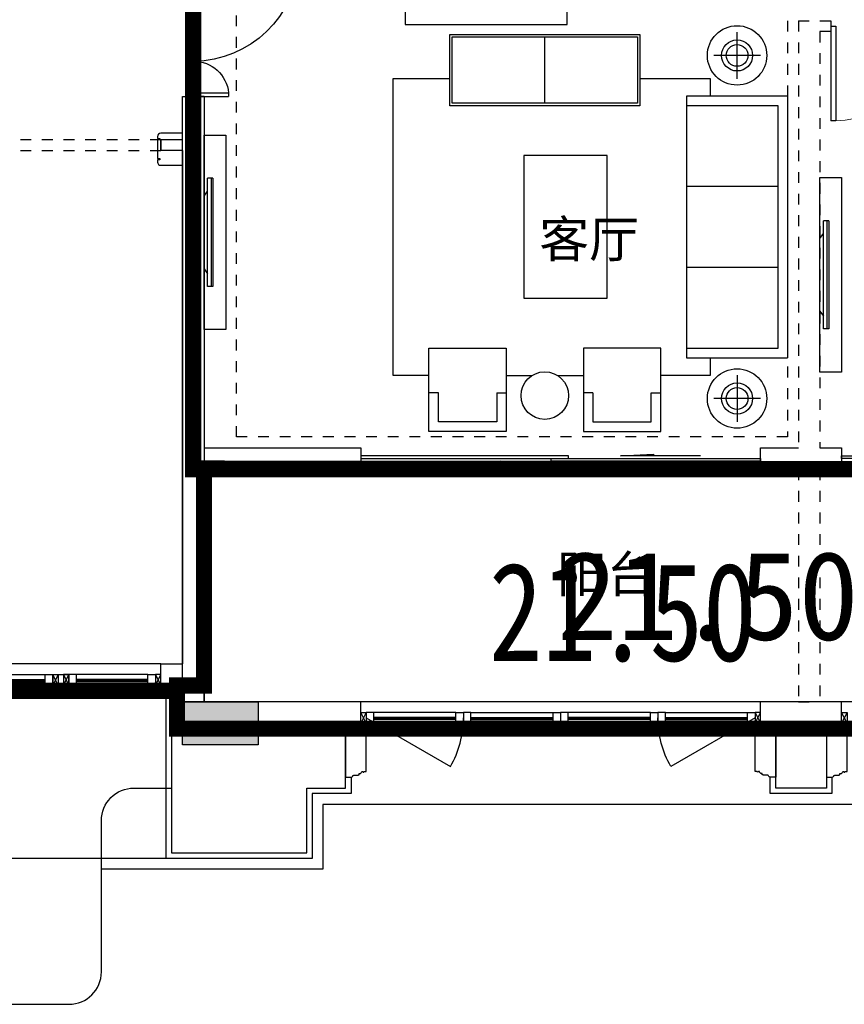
# Model space of a CAD drawing. Header units: millimetres. Extents: x 296296 to 297283, y 219875 to 220035.
# Tile 32 of 256: x 296599 to 296607, y 220005 to 220014. Entities that reach past the tile are written whole.
import ezdxf

# ---------------------------------------------------------------- set-up
doc = ezdxf.new("R2010")
doc.units = ezdxf.units.MM
for name, pattern in [('-DASH', [0.35, 0.25, -0.1]), ('185洋房-东边套-1F南入（报建版）-旧规$0$DASH', [0.35, 0.25, -0.1]), ('185洋房-东边套-1F南入（报建版）-旧规$0$洋房户型$0$_DASH', [0.6000000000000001, 0.4, -0.2]), ('DASH', [0.35, 0.25, -0.1]), ('洋房核心筒（1F南入）$0$洋房核心筒（1F南入）$0$DASH', [0.35, 0.25, -0.1])]:
    doc.linetypes.add(name, pattern=pattern)
doc.layers.add('$面积结果', color=7, linetype='Continuous')
doc.layers.add('面积-住宅半面积', color=1, linetype='Continuous')
for name, color, linetype, lineweight in [('面积-基底-基底-1', 11, 'Continuous', 0), ('面积-计容-住宅-0.5', 1, 'Continuous', 0), ('面积-计容-住宅-1', 1, 'Continuous', 0)]:
    doc.layers.add(name, color=color, linetype=linetype, lineweight=lineweight)
doc.styles.add('dw', font='simhei.ttf')
doc.styles.get("Standard").update_dxf_attribs({"font": 'arial.ttf'})

# ---------------------------------------------------------------- blocks, each defined once
blk = doc.blocks.new('洋房核心筒（1F南入）$0$seyesryhertyheryetrye')
at = {"color": 253}
blk.add_lwpolyline([(22072.70269624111, 23949.57976469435), (22022.70269624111, 23949.57976469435), (22022.70269624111, 23849.57976469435), (22072.70269624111, 23849.57976469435)], close=True, dxfattribs=at)
for points in [[(22022.70269624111, 23849.57976469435), (22072.70269634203, 23949.57976449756)], [(22022.70269634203, 23949.57976449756), (22072.70269732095, 23849.57976468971)]]:
    blk.add_lwpolyline(points, dxfattribs=at)
blk = doc.blocks.new('*U952')
at = {"color": 253}
for points in [[(7870.00000050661, 814.9999839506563), (7870.00000050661, 899.9999839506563), (7800.00000050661, 899.9999839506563), (7800.00000050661, 819.9999839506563), (7805.00000050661, 819.9999839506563), (7805.00000050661, 799.9999839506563), (7840.00000050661, 799.9999839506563), (7840.00000050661, 809.9999839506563), (7850.00000050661, 809.9999839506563), (7850.00000050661, 799.9999839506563), (7860.00000050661, 799.9999839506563)], [(8730.00000050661, 814.9999839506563), (8730.00000050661, 899.9999839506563), (8800.00000050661, 899.9999839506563), (8800.00000050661, 819.9999839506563), (8795.00000050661, 819.9999839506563), (8795.00000050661, 799.9999839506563), (8760.00000050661, 799.9999839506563), (8760.00000050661, 809.9999839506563), (8750.00000050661, 809.9999839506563), (8750.00000050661, 799.9999839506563), (8740.00000050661, 799.9999839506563)]]:
    blk.add_lwpolyline(points, close=True, dxfattribs=at)
for points in [[(7870.00000050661, 899.9999839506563), (8730.00000050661, 899.9999839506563)], [(7870.00000050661, 854.9999839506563), (8730.00000050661, 854.9999839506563)], [(7870.00000050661, 844.9999839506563), (8730.00000050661, 844.9999839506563)], [(7870.00000050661, 834.9999839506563), (8730.00000050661, 834.9999839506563)], [(7860.00000050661, 799.9999839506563), (8740.00000050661, 799.9999839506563)], [(7870.00000050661, 814.9999839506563), (8730.00000050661, 814.9999839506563)]]:
    blk.add_lwpolyline(points, dxfattribs=at)
blk = doc.blocks.new('*U953')
at = {"color": 253}
for points in [[(8070.00000050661, 814.9999839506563), (8070.00000050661, 899.9999839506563), (8000.00000050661, 899.9999839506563), (8000.00000050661, 819.9999839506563), (8005.00000050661, 819.9999839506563), (8005.00000050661, 799.9999839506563), (8040.00000050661, 799.9999839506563), (8040.00000050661, 809.9999839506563), (8050.00000050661, 809.9999839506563), (8050.00000050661, 799.9999839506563), (8060.00000050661, 799.9999839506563)], [(8730.00000050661, 814.9999839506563), (8730.00000050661, 899.9999839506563), (8800.00000050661, 899.9999839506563), (8800.00000050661, 819.9999839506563), (8795.00000050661, 819.9999839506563), (8795.00000050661, 799.9999839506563), (8760.00000050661, 799.9999839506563), (8760.00000050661, 809.9999839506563), (8750.00000050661, 809.9999839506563), (8750.00000050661, 799.9999839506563), (8740.00000050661, 799.9999839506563)]]:
    blk.add_lwpolyline(points, close=True, dxfattribs=at)
for points in [[(8070.00000050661, 899.9999839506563), (8730.00000050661, 899.9999839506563)], [(8070.00000050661, 854.9999839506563), (8730.00000050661, 854.9999839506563)], [(8070.00000050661, 844.9999839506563), (8730.00000050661, 844.9999839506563)], [(8070.00000050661, 834.9999839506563), (8730.00000050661, 834.9999839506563)], [(8060.00000050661, 799.9999839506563), (8740.00000050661, 799.9999839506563)], [(8070.00000050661, 814.9999839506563), (8730.00000050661, 814.9999839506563)]]:
    blk.add_lwpolyline(points, dxfattribs=at)
blk = doc.blocks.new('洋房核心筒（1F南入）')
at = {"color": 253}
for p, q in [((12900.00001105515, 5699.998582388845), (12700.00001105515, 5699.998582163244)), ((12700.00001105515, 5699.998582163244), (12700.00001150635, 5300.000023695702)), ((12900.00001150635, 5300.000023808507), (12900.00001105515, 5699.998582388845)), ((12700.00001150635, 5300.000023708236), (12700.00001656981, 250.0000238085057)), ((13100.00350964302, 5300.000023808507), (12900.00001150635, 5300.000023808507)), ((13100.00350964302, 5200.000023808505), (13100.00350964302, 5300.000023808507)), ((12900.00001160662, 5200.000023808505), (13100.00350964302, 5200.000023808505)), ((12900.00001160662, 5200.000023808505), (12900.00001636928, 450.0000238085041)), ((13100.00001646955, 450.0000238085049), (12900.00001636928, 450.0000238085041)), ((13100.00001646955, 250.0000238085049), (13100.00001646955, 450.0000238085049)), ((13100.00001646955, 250.0000238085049), (12700.00001656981, 250.0000238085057))]:
    blk.add_line(p, q, dxfattribs=at)
at = {"color": 253, "linetype": 'DASH'}
for p, q in [((12700.00001090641, 5699.998582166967), (12900.00001090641, 5699.998582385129)), ((13100.00350964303, 5300.000023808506), (13100.00350964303, 5200.000023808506))]:
    blk.add_line(p, q, dxfattribs=at)
at = {"color": 253, "linetype": '洋房核心筒（1F南入）$0$洋房核心筒（1F南入）$0$DASH'}
for p, q in [((14600.00350964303, 5300.000023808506, 800), (13100.00350964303, 5300.000023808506, 800)), ((14600.00350964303, 5200.000023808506, 800), (13100.00350964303, 5200.000023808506, 800))]:
    blk.add_line(p, q, dxfattribs=at)
at = {"color": 253}
blk.add_lwpolyline([(12900.00034153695, 5360.000023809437), (13100.007035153, 5360.000023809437, -0.4142135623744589), (13130.007035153, 5330.000023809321), (13130.007035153, 5310.000023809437), (13110.007035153, 5310.000023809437), (13110.007035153, 5297.500023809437), (13130.007035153, 5297.500023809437), (13130.00703515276, 5125.066018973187), (13110.007035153, 5125.066018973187), (13110.007035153, 5112.566018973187), (13130.007035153, 5112.566018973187), (13130.007035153, 5092.56601897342, -0.4142135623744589), (13100.007035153, 5062.566018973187), (12900.00034187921, 5062.566018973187)], format="xyb", dxfattribs=at)
for points in [[(13099.99998365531, 450.0000259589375), (19099.99998359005, 450.0000261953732)], [(12999.99998393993, 250.0000241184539), (12999.99998393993, 175.0000241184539), (13174.99998533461, 175.0000241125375), (13174.99998533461, 250.0000241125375)], [(14124.99998460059, 250.0000217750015), (14124.99998460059, 175.0000217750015), (13924.99998460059, 175.0000217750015), (13924.99998460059, 250.0000217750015)]]:
    blk.add_lwpolyline(points, dxfattribs=at)
for points in [[(13949.99998460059, 250.0000217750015), (14099.99998460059, 250.0000217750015), (14099.99998460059, 350.0000217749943), (13949.99998460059, 350.0000217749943)], [(13149.99998533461, 220.0000241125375), (13149.99998533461, 250.0000241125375), (12999.99998533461, 250.0000241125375), (12999.99998533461, 220.0000241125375), (13019.99998533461, 220.0000241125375), (13019.99998533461, 200.0000241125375), (13129.99998533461, 200.0000241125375), (13129.99998533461, 220.0000241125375)], [(13949.99998460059, 220.0000217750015), (13949.99998460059, 250.0000217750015), (14099.99998460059, 250.0000217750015), (14099.99998460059, 220.0000217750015), (14079.99998460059, 220.0000217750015), (14079.99998460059, 200.0000217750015), (13969.99998460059, 200.0000217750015), (13969.99998460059, 220.0000217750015)]]:
    blk.add_lwpolyline(points, close=True, dxfattribs=at)
at = {"color": 253, "xscale": -1}
for name, p in [('洋房核心筒（1F南入）$0$seyesryhertyheryetrye', (35172.70267988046, -23599.57973854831)), ('洋房核心筒（1F南入）$0$seyesryhertyheryetrye', (36022.70268078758, -23599.57974291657)), ('*U952', (22899.99998414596, -549.9999601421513))]:
    blk.add_blockref(name, p, dxfattribs=at)
at = {"color": 253}
for name, p in [('*U953', (5149.999985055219, -549.9999601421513)), ('洋房核心筒（1F南入）$0$seyesryhertyheryetrye', (-7972.702711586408, -23599.57974291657))]:
    blk.add_blockref(name, p, dxfattribs=at)
blk = doc.blocks.new('qAEWTW4ygrewyhreyteutu')
blk.add_hatch(color=253).paths.add_polyline_path([(1002174.854280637, 179658.4373898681), (1002174.854280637, 179258.4373898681), (1001474.854280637, 179258.4373898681), (1001474.854280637, 179658.4373898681)], flags=0)
at = {"color": 253}
blk.add_lwpolyline([(1002174.854280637, 179658.4373898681), (1002174.854280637, 179258.4373898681), (1001474.854280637, 179258.4373898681), (1001474.854280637, 179658.4373898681), (1002174.854280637, 179658.4373898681)], close=True, dxfattribs=at)
blk = doc.blocks.new('dzuerujfysiktuykluyikyuj')
h = blk.add_hatch()
h.set_pattern_fill('钢筋混凝土', color=253, scale=100)
h.set_pattern_definition([(45, (0, 0), (-176.7766952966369, 176.7766952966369), []), (49.99999999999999, (0, 0), (717.2601826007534, -62.75213498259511), [75, -825]), (355, (0, 0), (-138.751333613, 752.1921337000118), [60, -660]), (100.4514, (59.77168, -5.22934), (578.5093817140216, 689.4395420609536), [63.74019000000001, -701.142112]), (46.1842, (0, 200), (1067.241048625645, -165.5190143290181), [112.5, -1237.5]), (96.63560000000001, (88.936745, 186.206693), (934.6627055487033, 974.1178709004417), [95.610288, -1051.713]), (351.1842, (0, 200), (934.6619451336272, 974.1186009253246), [90, -990]), (21, (100, 150), (596.9070521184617, -402.6188906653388), [75, -825]), (326.0000000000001, (100, 150), (243.3153319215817, 725.150045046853), [60, -660]), (71.4514, (149.742233, 116.448394), (840.22262858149, 322.5304967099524), [63.74019000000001, -701.142112]), (37.5, (0, 0), (12.15985531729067, 332.8938538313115), [0, -652, 0, -670, 0, -662.5]), (7.5, (0, 0), (263.0695374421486, 394.4117118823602), [0, -382, 0, -637, 0, -252.5]), (327.5, (-223, 0), (533.822436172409, -22.55487173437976), [0, -250, 0, -780, 0, -1035]), (317.5, (-323, 0), (583.1861693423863, 100.1049823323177), [0, -325, 0, -518, 0, -735])])
h.paths.add_polyline_path([(1106524.855050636, 389058.4375254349), (1106524.855050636, 387258.4383304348), (1106274.855050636, 387258.4383304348), (1106274.855050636, 389058.4375254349)])
h.paths.add_polyline_path([(1120674.855737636, 389058.4375254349), (1120674.855737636, 387258.4383304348), (1120424.855737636, 387258.4383304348), (1120424.855737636, 389058.4375254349)])
h.paths.add_polyline_path([(1088474.855283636, 389058.4375174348), (1088474.855283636, 387258.4379224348), (1088224.855283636, 387258.4379224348), (1088224.855283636, 389058.4375174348)])
h.paths.add_polyline_path([(1138724.855508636, 389058.4375174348), (1138724.855508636, 387258.4379224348), (1138474.855508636, 387258.4379224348), (1138474.855508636, 389058.4375174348)])
h.paths.add_polyline_path([(1113574.855393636, 387858.4379224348), (1113574.855393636, 384858.4379264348), (1113374.855393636, 384858.4379264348), (1113374.855393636, 387858.4379224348)])
h.paths.add_polyline_path([(1143674.855401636, 392958.4366934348), (1143674.855401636, 391158.4366784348), (1143474.855401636, 391158.4366784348), (1143474.855401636, 392758.4366784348), (1143174.855279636, 392758.4366784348), (1143174.855279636, 392958.4366784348)])
h.paths.add_polyline_path([(1083474.855390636, 392758.4366784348), (1083474.855390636, 391158.4366784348), (1083274.855390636, 391158.4366784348), (1083274.855268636, 392958.4366784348), (1083774.855512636, 392958.4366784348), (1083774.855512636, 392758.4366784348)])
h.paths.add_polyline_path([(1127074.851178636, 392758.4366784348), (1127074.851178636, 391258.4018274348), (1126874.851178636, 391258.4018274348), (1126874.851178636, 392958.4366784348), (1127424.851178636, 392958.4366784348), (1127424.851178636, 392758.4366784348)])
h.paths.add_polyline_path([(1100074.859612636, 392958.4366784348), (1100074.859612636, 391258.4018274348), (1099874.859612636, 391258.4018274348), (1099874.859612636, 392758.4366784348), (1099524.859612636, 392758.4366784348), (1099524.859612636, 392958.4366784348)])
h.paths.add_polyline_path([(1132274.860070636, 392958.4366784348), (1132274.860070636, 391258.4018234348), (1132074.860070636, 391258.4018234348), (1132074.860070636, 392758.4366784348), (1131724.860070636, 392758.4366784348), (1131724.860070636, 392958.4366784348)])
h.paths.add_polyline_path([(1094874.850720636, 392758.4366784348), (1094874.850720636, 391258.4018234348), (1094674.850720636, 391258.4018234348), (1094674.850720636, 392958.4366784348), (1095224.850720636, 392958.4366784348), (1095224.850720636, 392758.4366784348)])
h.paths.add_polyline_path([(1113974.855393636, 380258.4374914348), (1113974.855393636, 380058.4374914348), (1113374.855393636, 380058.4374914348), (1113374.855393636, 381858.4374914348), (1113574.855393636, 381858.4374914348), (1113574.855393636, 380258.4374914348)])
h.paths.add_polyline_path([(1145774.855622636, 392358.4375174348), (1145774.855622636, 390658.4375364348), (1145574.855622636, 390658.4375364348), (1145574.855622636, 392158.4375174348), (1145124.855508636, 392158.4375174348), (1145124.855508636, 392358.4375174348)])
h.paths.add_polyline_path([(1081374.855168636, 392158.4375174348), (1081374.855168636, 390658.4375364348), (1081174.855168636, 390658.4375364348), (1081174.855168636, 392358.4375174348), (1081824.855283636, 392358.4375174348), (1081824.855283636, 392158.4375174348)])
h.paths.add_polyline_path([(1141974.856023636, 380058.4374914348), (1141974.856061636, 379458.4376814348), (1141174.856053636, 379458.4376814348), (1141174.856053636, 379658.4376814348), (1141774.856023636, 379658.4376814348), (1141774.855985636, 380258.4374914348), (1142724.855996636, 380258.4374914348), (1142724.855996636, 380058.4374914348)])
h.paths.add_polyline_path([(1109774.855798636, 380058.4374914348), (1109774.855836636, 379458.4376814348), (1108974.855824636, 379458.4376814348), (1108974.855824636, 379658.4376814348), (1109574.855798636, 379658.4376814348), (1109574.855760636, 380258.4374914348), (1110524.855767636, 380258.4374914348), (1110524.855767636, 380058.4374914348)])
h.paths.add_polyline_path([(1117974.854962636, 379658.4376814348), (1117974.854962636, 379458.4376814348), (1117174.854955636, 379458.4376814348), (1117174.854993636, 380058.4374914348), (1116424.855020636, 380058.4374914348), (1116424.855020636, 380258.4374914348), (1117374.854993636, 380258.4374984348), (1117374.854993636, 379658.4376814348)])
h.paths.add_polyline_path([(1085774.854737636, 379658.4376814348), (1085774.854737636, 379458.4376814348), (1084974.854730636, 379458.4376814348), (1084974.854768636, 380058.4374914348), (1084224.854794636, 380058.4374914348), (1084224.854794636, 380258.4374914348), (1085174.854768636, 380258.4374984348), (1085174.854768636, 379658.4376814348)])
h.paths.add_polyline_path([(1115674.855737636, 392758.4366784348), (1115674.855737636, 391158.4366784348), (1115474.855737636, 391158.4366784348), (1115474.855737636, 392158.4375174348), (1115174.855508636, 392158.4375174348), (1115174.855508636, 392358.4375174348), (1115474.855737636, 392358.4375174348), (1115474.855737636, 392958.4366784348), (1115974.855737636, 392958.4366784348), (1115974.855737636, 392758.4366784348)])
h.paths.add_polyline_path([(1111474.855050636, 392158.4375174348), (1111474.855050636, 391158.4366784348), (1111274.855050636, 391158.4366784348), (1111274.855050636, 392758.4366784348), (1110974.855050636, 392758.4366784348), (1110974.855050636, 392958.4366784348), (1111474.855050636, 392958.4366784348), (1111474.855050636, 392358.4375174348), (1111774.855283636, 392358.4375174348), (1111774.855283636, 392158.4375174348)])
h.paths.add_polyline_path([(1130799.855088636, 387258.4359084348), (1130799.855088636, 386658.4375524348), (1128349.854672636, 386658.4375524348), (1128349.854672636, 387258.4359084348), (1128549.854672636, 387258.4359084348), (1128549.854672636, 386858.4375484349), (1130599.855088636, 386858.4375484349), (1130599.855088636, 387258.4359084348)])
h.paths.add_polyline_path([(1098599.856118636, 387258.4359084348), (1098599.856118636, 386658.4375524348), (1096149.855699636, 386658.4375524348), (1096149.855699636, 387258.4359084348), (1096349.855699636, 387258.4359084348), (1096349.855699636, 386858.4375484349), (1098399.856118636, 386858.4375484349), (1098399.856118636, 387258.4359084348)])
h.paths.add_polyline_path([(1128549.854672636, 389158.4374944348), (1128549.854672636, 388743.4380634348), (1128349.854672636, 388743.4380634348), (1128349.854672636, 389358.4374944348), (1130799.855088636, 389358.4374944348), (1130799.855088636, 388743.4388984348), (1130599.855088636, 388743.4388984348), (1130599.855088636, 389158.4374944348)])
h.paths.add_polyline_path([(1098599.856118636, 389358.4374944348), (1098599.856118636, 388743.4380634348), (1098399.856118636, 388743.4380634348), (1098399.856118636, 389158.4374944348), (1096349.855699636, 389158.4374944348), (1096349.855699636, 388743.4388984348), (1096149.855699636, 388743.4388984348), (1096149.855699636, 389358.4374944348)])
h.paths.add_polyline_path([(1125274.845567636, 392958.4366784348), (1125274.845567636, 390058.4369414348), (1125074.845567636, 390058.4369414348), (1125074.845567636, 392758.4366784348), (1124674.851266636, 392758.4366784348), (1124674.851266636, 392958.4366784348)])
h.paths.add_polyline_path([(1101874.865220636, 392758.4366784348), (1101874.865220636, 390058.4369414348), (1101674.865220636, 390058.4369414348), (1101674.865220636, 392958.4366784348), (1102274.859525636, 392958.4366784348), (1102274.859525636, 392758.4366784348)])
h.paths.add_polyline_path([(1093074.855187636, 392958.4366824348), (1093074.855187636, 390058.4475584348), (1092874.855187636, 390058.4475584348), (1092874.855187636, 392758.4366784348), (1092474.851987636, 392758.4366784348), (1092474.851987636, 392958.4366784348)])
h.paths.add_polyline_path([(1134074.855599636, 392758.4366784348), (1134074.855599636, 390058.4475584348), (1133874.855599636, 390058.4475584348), (1133874.855599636, 392958.4366824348), (1134474.858800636, 392958.4366784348), (1134474.858800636, 392758.4366784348)])
h.paths.add_polyline_path([(1145774.855622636, 383408.4375294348), (1145774.855622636, 380058.4374914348), (1145174.855622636, 380058.4374914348), (1145174.855622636, 380258.4374914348), (1145574.855622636, 380258.4374914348), (1145574.855622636, 383408.4375294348)])
h.paths.add_polyline_path([(1081774.855168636, 380258.4374914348), (1081774.855168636, 380058.4374914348), (1081174.855168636, 380058.4374914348), (1081174.855168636, 383408.4375294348), (1081374.855168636, 383408.4375294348), (1081374.855168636, 380258.4374914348)])
h.paths.add_polyline_path([(1100774.854737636, 386658.4375524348), (1100774.854737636, 388108.4374944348), (1100574.854737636, 388108.4374944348), (1100574.854737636, 386658.4375524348)])
h.paths.add_polyline_path([(1100774.854737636, 388708.4374944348), (1100774.854737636, 389358.4374944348), (1099874.859612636, 389358.4374944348), (1099874.859612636, 389158.4374944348), (1100574.854737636, 389158.4374944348), (1100574.854737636, 388708.4374944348)])
h.paths.add_polyline_path([(1126374.856053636, 386658.4375524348), (1126374.856053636, 388108.4374944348), (1126174.856053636, 388108.4374944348), (1126174.856053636, 386658.4375524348)])
h.paths.add_polyline_path([(1126374.856053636, 388708.4374916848), (1126374.856053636, 389158.4374944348), (1127074.851178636, 389158.4374944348), (1127074.851178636, 389358.4374944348), (1126174.856053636, 389358.4374944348), (1126174.856053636, 388708.4374941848)])
h.paths.add_polyline_path([(1094174.855283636, 389158.4374944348), (1094174.855283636, 386658.4375524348), (1093974.855283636, 386658.4375524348), (1093974.855283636, 389358.4374944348), (1094874.850720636, 389358.4374944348), (1094874.850720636, 389158.4374944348)])
h.paths.add_polyline_path([(1132974.855508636, 389358.4374944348), (1132974.855508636, 386658.4375524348), (1132774.855508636, 386658.4375524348), (1132774.855508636, 389158.4374944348), (1132074.860070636, 389158.4374944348), (1132074.860070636, 389358.4374944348)])
h.paths.add_polyline_path([(1088474.855283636, 392958.4366784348), (1088474.855283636, 392158.4366784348), (1088074.855283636, 392158.4366784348), (1088074.855283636, 392958.4366784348)])
h.paths.add_polyline_path([(1106674.855050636, 392958.4366784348), (1106674.855050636, 392158.4366784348), (1106274.855050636, 392158.4366784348), (1106274.855050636, 392958.4366784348)])
h.paths.add_polyline_path([(1094174.855283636, 379658.4371554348), (1094174.855283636, 379258.4371554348), (1093474.855283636, 379258.4371554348), (1093474.855283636, 379658.4371554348)])
h.paths.add_polyline_path([(1101274.854737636, 379658.4371554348), (1101274.854737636, 379258.4371554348), (1100574.854737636, 379258.4371554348), (1100574.854737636, 379658.4371554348)])
h.paths.add_polyline_path([(1126374.856053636, 379658.4371554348), (1126374.856053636, 379258.4371554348), (1125674.856053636, 379258.4371554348), (1125674.856053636, 379658.4371554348)])
h.paths.add_polyline_path([(1133474.855508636, 379658.4371554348), (1133474.855508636, 379258.4371554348), (1132774.855508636, 379258.4371554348), (1132774.855508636, 379658.4371554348)])
h.paths.add_polyline_path([(1138874.855508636, 392958.4366784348), (1138874.855508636, 392158.4366784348), (1138474.855508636, 392158.4366784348), (1138474.855508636, 392958.4366784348)])
h.paths.add_polyline_path([(1120674.855737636, 392958.4366784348), (1120674.855737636, 392158.4366784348), (1120274.855737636, 392158.4366784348), (1120274.855737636, 392958.4366784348)])
at = {"color": 253}
blk.add_lwpolyline([(1133474.855508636, 379658.4371554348), (1133474.855508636, 379258.4371554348), (1132774.855508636, 379258.4371554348), (1132774.855508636, 379658.4371554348), (1133474.855508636, 379658.4371554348)], close=True, dxfattribs=at)
blk = doc.blocks.new('eqrujhe5tjyrk6ryakyrkjyrautu')
at = {"color": 253}
blk.add_lwpolyline([(862235.4309549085, 428423.8166638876), (860735.4309549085, 428423.8166638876), (860735.4309549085, 427923.8166638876), (862235.4309549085, 427923.8166638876)], close=True, dxfattribs=at)
for s, p in [('客厅', (861977.4550121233, 425769)), ('阳台', (862141.9660694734, 422670))]:
    blk.add_text(s, height=337.5886524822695, dxfattribs=at).set_placement(p)
blk = doc.blocks.new('*U1019')
at = {"color": 253}
blk.add_lwpolyline([(0, 459.9999994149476), (0, -40), (50.00000000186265, -40), (50.00000000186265, -37), (57.00000000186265, -37), (57.00000000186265, -34.0000000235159), (60.00000000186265, -34.0000000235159, 0.4142135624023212), (67.00000000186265, -27.0000000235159), (67.00000000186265, -24.0000000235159), (74.00000000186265, -24.0000000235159), (74.00000000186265, -21.0000000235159), (115.0000009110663, -21.00000039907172), (115.0000008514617, -16.00000011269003), (125.000000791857, -15.99999999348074), (125.0000006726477, -6.000000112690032), (130.0000015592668, -6.000000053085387, 0.4039906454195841), (150.0000010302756, 14.99999982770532), (160.0000006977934, 14.99999974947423), (160.0000006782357, 12.49999989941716, 0.9999999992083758), (170.0000008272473, 12.49999985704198), (170.0000008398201, 14.99999980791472), (190.0000014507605, 14.99999980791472), (190.0000014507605, 459.9999994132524)], format="xyb", dxfattribs=at)
blk = doc.blocks.new('185洋房外包（1F南入）-东(报建版）$0$seyesryhertyheryetrye')
at = {"color": 253}
for points in [[(22022.70269624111, 23849.57976469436), (22072.70269624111, 23949.57979756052)], [(22022.70269624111, 23949.57979756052), (22072.70269732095, 23849.57976468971)]]:
    blk.add_lwpolyline(points, dxfattribs=at)
blk.add_lwpolyline([(22072.70269624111, 23949.57976469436), (22022.70269624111, 23949.57976469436), (22022.70269624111, 23849.57976469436), (22072.70269624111, 23849.57976469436)], close=True, dxfattribs=at)
blk = doc.blocks.new('*U1021')
at = {"color": 253}
for points in [[(7970.00000050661, 814.9999839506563), (7970.00000050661, 899.9999839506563), (7900.00000050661, 899.9999839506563), (7900.00000050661, 819.9999839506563), (7905.00000050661, 819.9999839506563), (7905.00000050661, 799.9999839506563), (7940.00000050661, 799.9999839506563), (7940.00000050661, 809.9999839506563), (7950.00000050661, 809.9999839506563), (7950.00000050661, 799.9999839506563), (7960.00000050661, 799.9999839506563)], [(8730.00000050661, 814.9999839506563), (8730.00000050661, 899.9999839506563), (8800.00000050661, 899.9999839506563), (8800.00000050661, 819.9999839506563), (8795.00000050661, 819.9999839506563), (8795.00000050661, 799.9999839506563), (8760.00000050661, 799.9999839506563), (8760.00000050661, 809.9999839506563), (8750.00000050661, 809.9999839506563), (8750.00000050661, 799.9999839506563), (8740.00000050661, 799.9999839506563)]]:
    blk.add_lwpolyline(points, close=True, dxfattribs=at)
for points in [[(7970.00000050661, 899.9999839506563), (8730.00000050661, 899.9999839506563)], [(7970.00000050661, 854.9999839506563), (8730.00000050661, 854.9999839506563)], [(7970.00000050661, 844.9999839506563), (8730.00000050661, 844.9999839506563)], [(7970.00000050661, 834.9999839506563), (8730.00000050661, 834.9999839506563)], [(7960.00000050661, 799.9999839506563), (8740.00000050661, 799.9999839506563)], [(7970.00000050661, 814.9999839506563), (8730.00000050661, 814.9999839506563)]]:
    blk.add_lwpolyline(points, dxfattribs=at)
blk = doc.blocks.new('185洋房外包（1F南入）-东(报建版）')
at = {"color": 253, "linetype": 'Continuous'}
for p, q in [((19299.99998380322, 250.0000238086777), (19299.99998380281, -99.99999977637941)), ((19499.99998380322, 250.0000238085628), (19299.99998380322, 250.0000238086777)), ((19499.99998380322, 250.0000238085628), (19499.99998380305, 100.0000002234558)), ((20950.00003343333, 100.0000002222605), (19499.99998380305, 100.0000002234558)), ((20950.00003343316, -99.9999997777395), (20950.00003343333, 100.0000002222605)), ((25400.00003343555, 100.0000002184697), (24650.00003343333, 100.0000002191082)), ((24650.00003343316, -99.99999978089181), (24650.00003343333, 100.0000002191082)), ((25400.00003343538, -99.99999978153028), (25400.00003343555, 100.0000002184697)), ((20950.00003343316, -99.9999997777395), (19299.99998380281, -99.99999977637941)), ((25400.00003343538, -99.99999978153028), (24650.00003343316, -99.99999978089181))]:
    blk.add_line(p, q, dxfattribs=at)
at = {"color": 253}
for points in [[(16099.99999951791, 13850.00000003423), (30575.00003198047, 13850.00000003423), (30575.00003198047, 13249.9999996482), (32750.00003343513, 13249.9999996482), (32750.00003343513, 11315.00000167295), (33050.00003343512, 11315.00000167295), (33050.00003343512, 3184.999998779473), (32750.00003343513, 3184.999998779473), (32750.00003343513, 50.00000080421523), (28875.00003343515, 50.00000080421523), (28875.00003343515, -849.9999991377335), (20600.0000348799, -849.9999995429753), (20600.0000348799, -1449.999999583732), (18550.00000160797, -1449.999999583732)], [(19199.99998210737, 250.0000238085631), (19200.00000160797, -1299.999996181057), (20450.00000160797, -1299.999996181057), (20450.00000160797, -699.9999961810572), (20810.00000160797, -699.9999961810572), (20809.99999871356, -99.9999963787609)], [(20860.00000016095, -599.9999959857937), (20860.00000016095, -749.9999959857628), (20500.00000160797, -749.9999959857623), (20500.00000160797, -1349.999996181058), (19150.00000160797, -1349.999996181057), (19150.00000160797, 175.0000241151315)], [(24650.00003343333, 100.0000002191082), (20950.00003343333, 100.0000002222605)], [(27300.00003343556, 100.0000002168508), (25400.00003343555, 100.0000002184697)], [(25259.99999871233, -99.99999638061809), (25259.99999871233, -699.999995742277), (24790.00000160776, -699.999995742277), (24790.00000160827, -99.99999637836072)], [(24600.0000001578, -199.999996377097), (21000.00000016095, -199.999996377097)], [(25310.00000016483, -599.9999959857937), (25310.00000016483, -749.9999959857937), (24740.00000015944, -749.9999959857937), (24740.00000015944, -599.9999959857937)], [(19150.00000160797, -1349.999996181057), (16100.00000016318, -1349.999996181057)]]:
    blk.add_lwpolyline(points, dxfattribs=at)
for points in [[(21000.00003259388, -50.00005294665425), (21779.42289599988, -500.0000529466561, 0.1316524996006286), (21900.00003259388, -50.00004582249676)], [(24600.00003427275, -50.00005294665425), (23820.57717086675, -500.0000529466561, -0.1316524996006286), (23700.00003427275, -50.00004582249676)], [(16100.00000016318, -2699.999996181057), (18250.00000160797, -2699.999996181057, 0.4142135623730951), (18550.00000160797, -2399.999996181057), (18550.00000160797, -999.9999961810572, -0.4142135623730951), (18850.00000160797, -699.9999961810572), (19199.99999405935, -699.9999961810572)]]:
    blk.add_lwpolyline(points, format="xyb", dxfattribs=at)
at = {"color": 253, "xscale": -1}
for name, p in [('185洋房外包（1F南入）-东(报建版）$0$seyesryhertyheryetrye', (43022.70272967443, -23949.57976447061)), ('*U1021', (29800.00003393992, -899.9999837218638)), ('*U1021', (31600.00003393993, -899.9999837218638)), ('185洋房外包（1F南入）-东(报建版）$0$seyesryhertyheryetrye', (47472.70272967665, -23949.5797644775)), ('*U1019', (24790.00000160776, -559.9999957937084))]:
    blk.add_blockref(name, p, dxfattribs=at)
at = {"color": 253}
for name, p in [('*U1021', (14000.00003292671, -899.9999837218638)), ('*U1021', (15800.00003292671, -899.9999837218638)), ('185洋房外包（1F南入）-东(报建版）$0$seyesryhertyheryetrye', (2577.297337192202, -23949.57976447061))]:
    blk.add_blockref(name, p, dxfattribs=at)
at = {"color": 253, "extrusion": (0, 0, -1), "xscale": -1, "zscale": -1}
for p in [(-20809.99999871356, -559.9999957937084), (-25259.99999871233, -559.9999957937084)]:
    blk.add_blockref('*U1019', p, dxfattribs=at)
blk = doc.blocks.new('*U1369')
at = {"color": 253}
for p, q in [((81.74266609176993, 1227.285564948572), (31.14089684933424, 1227.28556510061)), ((31.14089620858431, 1109.991018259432), (31.14089684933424, 1227.28556510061)), ((64.69396885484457, 1227.285564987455), (64.69396468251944, 227.2593740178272)), ((81.74266609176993, 1227.285564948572), (81.7426618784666, 227.2593739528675)), ((-3.98270785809e-05, 1063.073199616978), (31.14089619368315, 1109.991018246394)), ((31.14089324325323, 344.5539209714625), (31.14089620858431, 1109.991018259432)), ((-4.22820448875e-05, 391.4717398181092), (-3.98270785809e-05, 1063.073199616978)), ((-4.22820448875e-05, 391.4717398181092), (31.14089324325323, 344.5539209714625)), ((31.1408926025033, 227.259374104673), (31.1408932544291, 344.5539209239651)), ((81.7426618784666, 227.2593739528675), (31.1408926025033, 227.259374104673))]:
    blk.add_line(p, q, dxfattribs=at)
blk.add_lwpolyline([(199.9999588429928, -172.7275289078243), (-4.11570072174e-05, -172.7275289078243), (-4.0790066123e-05, 1627.272469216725), (199.9999588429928, 1627.272469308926)], close=True, dxfattribs=at)
blk = doc.blocks.new('185洋房-东边套-1F南入（报建版）-旧规$0$洋房户型$0$11Sofa_1_ICDA')
at = {"color": 253}
for p, q in [((-850, 1100), (-850, -1100)), ((0, 1100), (-850, 1100)), ((0, 1100), (0, -1100)), ((-80, 1020), (-850, 1020)), ((-80, -1020), (-80, 1020)), ((-80, 340), (-850, 340)), ((-80, -340), (-850, -340)), ((-850, -1020), (-80, -1020)), ((-850, -1100), (0, -1100))]:
    blk.add_line(p, q, dxfattribs=at)
blk = doc.blocks.new('185洋房-东边套-1F南入（报建版）-旧规$0$洋房户型$0$11Sofa_4_ICDA')
at = {"color": 253}
for p, q in [((80.00000000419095, 325.4545454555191), (4.1909516e-09, 325.4545454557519)), ((80.00000000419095, 325.4545454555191), (25.45454545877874, 325.4545454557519)), ((570.9090909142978, 325.4545454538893), (625.4545454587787, 325.4545454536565)), ((570.9090909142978, 325.4545454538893), (650.9090909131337, 325.4545454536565))]:
    blk.add_line(p, q, dxfattribs=at)
for points in [[(650.9090909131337, -2.3283064e-09), (650.9090909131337, 699.9999999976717), (9.0803951e-09, 699.9999999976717), (0, 0), (650.9090909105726, -2.3283064e-09), (650.9090909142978, 325.454545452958)], [(80.00000000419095, 325.4545454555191), (80.0000000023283, 79.99999999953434), (570.9090909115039, 79.99999999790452), (570.9090909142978, 325.4545454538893)], [(80.00000000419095, 325.4545454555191), (80.0000000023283, 79.99999999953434), (570.9090909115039, 79.99999999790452), (570.9090909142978, 325.4545454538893)]]:
    blk.add_lwpolyline(points, dxfattribs=at)
blk = doc.blocks.new('185洋房-东边套-1F南入（报建版）-旧规$0$洋房户型$0$11Sofa_5_ICDA')
at = {"color": 253}
for points in [[(0, 0), (1600, 0), (1600, -600), (0, -600)], [(20, -20), (1580, -20), (1580, -580), (20, -580)]]:
    blk.add_lwpolyline(points, close=True, dxfattribs=at)
blk.add_lwpolyline([(799.9975441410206, -580), (799.999915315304, -20)], dxfattribs=at)
blk = doc.blocks.new('*U1371')
at = {"color": 253}
for p, q in [((-425.0000000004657, 1246.488670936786), (-425.0000000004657, 1639.215943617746)), ((-228.6363636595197, 1442.852307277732), (-621.3636363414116, 1442.852307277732)), ((-2367.147781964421, -1248.922221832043), (-2148.676227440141, -1248.922221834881)), ((-1936.528427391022, -1248.922221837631), (-1718.056872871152, -1248.922221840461)), ((-425.0000000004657, -1246.488670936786), (-425.0000000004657, -1639.215943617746)), ((-228.6363636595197, -1442.852307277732), (-621.3636363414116, -1442.852307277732))]:
    blk.add_line(p, q, dxfattribs=at)
for points in [[(-3018.056872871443, -1248.922221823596), (-3318.056872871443, -1248.922221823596), (-3318.056872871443, 1248.922221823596), (-2842.602327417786, 1248.922221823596)], [(-1242.602327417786, 1248.922221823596), (-649.9999999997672, 1248.922221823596), (-649.9999999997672, 1100)], [(-650.0000000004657, -1100), (-650.0000000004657, -1248.922221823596), (-1067.14778196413, -1248.922221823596)]]:
    blk.add_lwpolyline(points, dxfattribs=at)
blk.add_lwpolyline([(-1519.014904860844, -600), (-1519.014904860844, 600), (-2219.014904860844, 600), (-2219.014904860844, -600)], close=True, dxfattribs=at)
for centre, radius in [((-425.0000000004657, 1442.852307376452), 250), ((-425.0000000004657, 1442.852307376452), 130.9090908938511), ((-425.0000000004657, 1442.852307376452), 91.63636362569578), ((-2042.602327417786, -1418.475540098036), 200), ((-425.0000000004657, -1442.852307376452), 250), ((-425.0000000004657, -1442.852307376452), 130.9090908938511), ((-425.0000000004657, -1442.852307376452), 91.63636362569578)]:
    blk.add_circle(centre, radius, dxfattribs=at)
for name, p in [('185洋房-东边套-1F南入（报建版）-旧规$0$洋房户型$0$11Sofa_5_ICDA', (-2842.602327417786, 1620)), ('185洋房-东边套-1F南入（报建版）-旧规$0$洋房户型$0$11Sofa_1_ICDA', (0, 0)), ('185洋房-东边套-1F南入（报建版）-旧规$0$洋房户型$0$11Sofa_4_ICDA', (-1718.056872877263, -1719.999999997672))]:
    blk.add_blockref(name, p, dxfattribs=at)
at = {"color": 253, "xscale": -1}
blk.add_blockref('185洋房-东边套-1F南入（报建版）-旧规$0$洋房户型$0$11Sofa_4_ICDA', (-2367.147781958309, -1719.999999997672), dxfattribs=at)
blk = doc.blocks.new('185洋房-东边套-1F南入（报建版）-旧规$0$洋房户型$0$$DORLIB2D$00000131')
at = {"color": 253, "lineweight": -2}
for p, q in [((0.1499999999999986, 0.125), (0.2319490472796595, 0.1972603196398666)), ((0.2319490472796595, 0.1972603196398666), (0.2319490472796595, 0.125)), ((-0.5000000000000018, 0.125), (-0.5000000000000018, 0)), ((0.0192439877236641, 0.125), (-0.5000000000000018, 0.125)), ((0.0192439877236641, 0), (0.0192439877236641, 0.125)), ((0.3499999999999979, 0.125), (0.1499999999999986, 0.125)), ((-0.5000000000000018, 0), (0.0192439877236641, 0)), ((-0.0239902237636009, 0), (0.4999999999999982, 0)), ((-0.0239902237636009, -0.125), (-0.0239902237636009, 0)), ((0.4999999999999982, 0), (0.4999999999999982, -0.125)), ((-0.3500000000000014, -0.125), (-0.1500000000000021, -0.125)), ((-0.2319490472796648, -0.1972603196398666), (-0.2319490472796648, -0.125)), ((-0.1500000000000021, -0.125), (-0.2319490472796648, -0.1972603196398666)), ((0.4999999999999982, -0.125), (-0.0239902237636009, -0.125))]:
    blk.add_line(p, q, dxfattribs=at)
blk = doc.blocks.new('185洋房-东边套-1F南入（报建版）-旧规$0$洋房户型$0$$DorLib2D$00000225')
at = {"color": 253}
for p, q in [((0.4750000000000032, -0.0014478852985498), (0.4750000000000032, 0.7521225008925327)), ((0.4750000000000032, 0.7521225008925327), (0.5000000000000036, 0.7521225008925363)), ((0.5000000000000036, -0.0014478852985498), (0.5000000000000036, 0.7521225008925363)), ((-0.4999999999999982, -3.6e-15), (-0.5, 0.252035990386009)), ((-0.4750000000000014, 0.252035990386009), (-0.5, 0.252035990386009)), ((-0.4749999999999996, -3.6e-15), (-0.4750000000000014, 0.252035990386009)), ((-0.4749999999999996, -3.6e-15), (-0.4999999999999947, -3.6e-15)), ((0.4750000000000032, -0.0014478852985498), (0.4999999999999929, -0.0014478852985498))]:
    blk.add_line(p, q, dxfattribs=at)
for centre, radius, start, end in [((0.5046168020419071, -0.0019208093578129), 0.7546247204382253, 92.24926861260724, 179.7237749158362), ((-0.5007908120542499, 0.0025725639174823), 0.2507930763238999, 359.7898704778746, 84.09743784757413)]:
    blk.add_arc(centre, radius, start, end, dxfattribs=at)
blk = doc.blocks.new('185洋房-东边套-1F南入（报建版）-旧规$0$洋房户型$0$$DorLib2D$00000001')
at = {"color": 253}
for p, q in [((0.45, 0.9750000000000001), (0.5000000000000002, 0.9750000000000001)), ((0.45, 0), (0.45, 0.9750000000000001)), ((0.5, 0), (0.5, 0.9750000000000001)), ((0.5, 0), (0.45, 0))]:
    blk.add_line(p, q, dxfattribs=at)
at = {"color": 253, "lineweight": 13}
blk.add_arc((0.475, 0), 0.975, 91.4692835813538, 180, dxfattribs=at)
blk = doc.blocks.new('185洋房-东边套-1F南入（报建版）-旧规')
at = {"color": 253, "linetype": '185洋房-东边套-1F南入（报建版）-旧规$0$DASH'}
for p, q in [((7199.999999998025, 6399.999979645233), (6899.999999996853, 6399.999979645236)), ((6899.999999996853, 6399.999979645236), (6899.999999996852, 6299.999979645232)), ((7199.999999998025, 6399.999979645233), (7199.999999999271, 2450.000003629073)), ((6899.999999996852, 6299.999979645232), (6999.999999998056, 6299.999979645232)), ((6999.999999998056, 6299.999979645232), (6999.999999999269, 2449.999979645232)), ((6999.999999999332, 2249.999979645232), (6999.999999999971, 99.99997964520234)), ((7199.999999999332, 2250.000003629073), (7199.999999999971, 99.99997964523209)), ((7199.999999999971, 99.99997964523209), (6999.999999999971, 99.99997964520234))]:
    blk.add_line(p, q, dxfattribs=at)
at = {"color": 253, "linetype": 'Continuous'}
for p, q in [((12899.99999999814, 5699.998442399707), (12699.99999999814, 5699.998442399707)), ((12699.99999999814, 5699.998442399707), (12699.99999999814, 2450.000003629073)), ((12899.99999999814, 2350.000003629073), (12899.99999999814, 5699.998442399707)), ((6999.999999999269, 2449.999979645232), (6799.999966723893, 2449.999979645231)), ((6799.999966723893, 2449.999979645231), (6799.999966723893, 2249.999979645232)), ((7549.999966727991, 2450.000003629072), (7199.999999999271, 2450.000003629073)), ((7549.999966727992, 2250.000003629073), (7549.999966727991, 2450.000003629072)), ((12699.99999999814, 2450.000003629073), (11249.99996672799, 2450.000003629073)), ((11249.99996672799, 2450.000003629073), (11249.99996672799, 2250.000003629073)), ((12899.99999999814, 100.000003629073), (12899.99999999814, 2350.000003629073)), ((6799.999966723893, 2249.999979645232), (6999.999999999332, 2249.999979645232)), ((7199.999999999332, 2250.000003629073), (7549.999966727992, 2250.000003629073)), ((11249.99996672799, 2250.000003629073), (12699.99999999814, 2250.000003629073)), ((12699.99999999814, 100.000003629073), (12699.99999999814, 2250.000003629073)), ((12699.99999999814, 100.000003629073), (12899.99999999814, 100.000003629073))]:
    blk.add_line(p, q, dxfattribs=at)
at = {"color": 253, "linetype": '185洋房-东边套-1F南入（报建版）-旧规$0$洋房户型$0$_DASH', "ltscale": 0.5}
blk.add_lwpolyline([(7299.999800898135, 2550.000008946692), (12399.99990641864, 2549.999997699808), (12400.00002723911, 6999.999977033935), (7300.00000013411, 6999.999988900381)], close=True, dxfattribs=at)
at = {"color": 253, "xscale": 1300, "yscale": 1300, "zscale": 200, "rotation": 90}
blk.add_blockref('185洋房-东边套-1F南入（报建版）-旧规$0$洋房户型$0$$DorLib2D$00000225', (12799.99999999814, 6349.998442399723), dxfattribs=at)
at = {"color": 253}
for name, p, xscale, yscale, zscale in [('185洋房-东边套-1F南入（报建版）-旧规$0$洋房户型$0$$DorLib2D$00000001', (6449.999999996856, 6349.999979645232), 900, -900, 100), ('*U1371', (7300.000087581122, 4492.00000500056), -1.1, 1.1, 1.1), ('185洋房-东边套-1F南入（报建版）-旧规$0$洋房户型$0$$DORLIB2D$00000131', (5849.999966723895, 2349.999979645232), 1900, -200, 200), ('185洋房-东边套-1F南入（报建版）-旧规$0$洋房户型$0$$DORLIB2D$00000131', (9399.999966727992, 2350.000003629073), -3700, 200, 200)]:
    blk.add_blockref(name, p, dxfattribs=dict(at, xscale=xscale, yscale=yscale, zscale=zscale))
at = {"color": 253, "xscale": -1}
for p in [(12699.99992567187, 3714.727530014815), (6999.999925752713, 3322.72753001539)]:
    blk.add_blockref('*U1369', p, dxfattribs=at)

msp = doc.modelspace()

# ---------------------------------------------------------------- block references
at = {"yscale": 0.001, "zscale": 0.001}
for name, p, xscale in [('洋房核心筒（1F南入）', (296613.7141441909, 220007.7934597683), -0.001), ('185洋房外包（1F南入）-东(报建版）', (296581.5141441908, 220007.7934597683), 0.001), ('qAEWTW4ygrewyhreyteutu', (295599.3392890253, 219828.2350220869), 0.001), ('dzuerujfysiktuykluyikyuj', (295468.0392890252, 219628.2350220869), 0.001), ('eqrujhe5tjyrk6ryakyrkjyrautu', (295742.1392890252, 219586.2350220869), 0.001)]:
    msp.add_blockref(name, p, dxfattribs=dict(at, xscale=xscale))

# ---------------------------------------------------------------- next in the draw order: block references
at = {"xscale": -0.001, "yscale": 0.001, "zscale": 0.001}
msp.add_blockref('185洋房-东边套-1F南入（报建版）-旧规', (296613.7141441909, 220007.7934597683), dxfattribs=at)

# ---------------------------------------------------------------- next in the draw order: linework, layer by layer
at = {"layer": '面积-基底-基底-1', "const_width": 0.15}
msp.add_lwpolyline([(296594.4641465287, 220007.9934597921), (296600.7641465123, 220007.9934597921), (296600.7641465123, 220007.6434597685), (296610.0641465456, 220007.6434597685), (296610.0641465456, 220008.2934597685), (296613.8141465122, 220008.2934597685), (296613.8141465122, 220008.8934597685), (296613.8641465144, 220008.8934597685), (296613.8641465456, 220012.4934597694), (296613.8141465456, 220012.4934597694), (296613.8141465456, 220020.5934597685), (296611.7141465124, 220020.5934597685), (296611.7141465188, 220021.1934597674), (296608.314146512, 220021.1934597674), (296608.314146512, 220020.4934598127), (296606.7641466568, 220020.4934597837), (296606.7641465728, 220021.2434559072), (296601.9141461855, 220021.2434552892), (296601.9141465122, 220021.193459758), (296600.3641448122, 220021.1934600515)], dxfattribs=at)
at = {"layer": '面积-计容-住宅-0.5', "color": 1, "linetype": '-DASH', "const_width": 0.15}
msp.add_lwpolyline([(296610.0641485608, 220008.2934597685), (296610.0141465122, 220008.2934597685), (296610.0141465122, 220008.8934597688), (296609.8141465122, 220008.8934597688), (296609.8141465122, 220010.0434597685), (296601.0141485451, 220010.0434597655), (296601.0141485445, 220008.0434597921), (296600.7641442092, 220008.0434597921), (296600.7641529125, 220007.6434597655), (296610.0641485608, 220007.6434597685)], close=True, dxfattribs=at)
at = {"layer": '面积-计容-住宅-1', "const_width": 0.15}
for points in [[(296594.8641466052, 220021.2434597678), (296600.3641446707, 220021.2434597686), (296600.3641483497, 220020.5934684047), (296600.3141465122, 220020.5934684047), (296600.3141631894, 220018.4934662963), (296600.2141631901, 220018.4934662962), (296600.2141416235, 220017.4934597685), (296600.9141465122, 220017.4934597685), (296600.9141465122, 220010.0434597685), (296601.0141485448, 220010.0434597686), (296601.0141485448, 220008.0434597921), (296600.7641442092, 220008.0434597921), (296600.7641442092, 220007.9934597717), (296594.4641488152, 220007.9934597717)], [(296613.8641465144, 220008.8934597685), (296609.8141465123, 220008.8934597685), (296609.8141465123, 220010.0434597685), (296601.0141465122, 220010.0434597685), (296601.0141465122, 220010.0434597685), (296600.914146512, 220010.0434597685), (296600.9141465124, 220014.9934597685), (296600.9141465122, 220014.9934597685), (296600.9141465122, 220017.4934597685), (296600.2141465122, 220017.4934597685), (296600.2141467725, 220018.4934661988), (296601.9141512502, 220018.4934695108), (296601.9141541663, 220019.7434551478), (296606.5141493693, 220019.7434546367), (296606.5141453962, 220019.8934625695), (296608.3141465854, 220019.8934597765), (296608.3141464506, 220020.4934598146), (296608.3141466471, 220020.4934598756), (296608.31414631, 220020.5934598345), (296611.5141464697, 220020.5934597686), (296611.5141464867, 220020.5934597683), (296611.7141463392, 220020.5934597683), (296611.7141467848, 220019.993459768), (296613.2141465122, 220019.9934597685)]]:
    msp.add_lwpolyline(points, dxfattribs=at)

# ---------------------------------------------------------------- next in the draw order: texts
at = {"layer": '$面积结果', "color": 1, "style": 'dw'}
msp.add_text('21.50', height=0.8206631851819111, dxfattribs=at).set_placement((296604.2815861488, 220008.46510111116))
at = {"layer": '面积-住宅半面积', "color": 1, "style": 'dw', "width": 0.7999999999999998}
msp.add_text('21.50', height=0.9100000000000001, dxfattribs=at).set_placement((296603.6511694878, 220008.2703722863))

doc.saveas('drawing.dxf')
